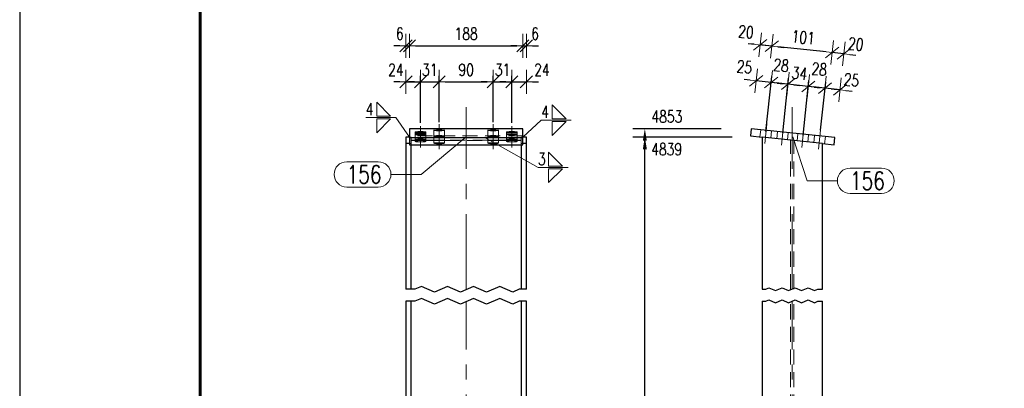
# Model space of a CAD drawing. Header units: millimetres. Extents: x -152 to 454, y 14102 to 14598.
# Tile 4 of 18: x -146 to 18, y 14365 to 14426. Entities that reach past the tile are written whole.
import ezdxf

# ---------------------------------------------------------------- set-up
doc = ezdxf.new("R2010")
doc.units = ezdxf.units.MM
doc.header["$LTSCALE"] = 10
doc.linetypes.add('HIDDEN', pattern=[0.375, 0.25, -0.125])
doc.linetypes.add('MITTE', pattern=[2, 1.25, -0.25, 0.25, -0.25])
doc.layers.get('Defpoints').update_dxf_attribs({"color": 1})
doc.layers.add('_FORMATKA', color=8, linetype='Continuous', plot=False)
for name, color, linetype, lineweight in [('_RAMKA', 7, 'Continuous', 35), ('PS_DIM', 4, 'Continuous', 13), ('PS_Hidden', 2, 'HIDDEN', 9), ('PS_Mid', 5, 'MITTE', 15), ('PS_Pos', 1, 'Continuous', 15), ('PS_Shape', 161, 'Continuous', 30), ('PS_SOLID', 7, 'Continuous', 30), ('PS_Weld', 1, 'Continuous', 9)]:
    doc.layers.add(name, color=color, linetype=linetype, lineweight=lineweight)
doc.styles.add('simplex', font='simplex.shx', dxfattribs={"width": 0.75})
doc.dimstyles.new('1_10_GŁ_DS1-LS10', dxfattribs={"dimtxt": 2, "dimasz": 2, "dimexe": 2, "dimexo": 5, "dimgap": 1, "dimtad": 1, "dimjust": 4, "dimdec": 0, "dimlfac": 10, "dimtxsty": 'simplex', "dimblk1": 'NONE', "dimsah": 1, "dimcen": 2, "dimclrd": 256, "dimclre": 256, "dimclrt": 3, "dimadec": 1, "dimazin": 0, "dimtfac": 1, "dimtdec": 0, "dimtmove": 2, "dimatfit": 3, "dimfxl": 1, "dimarcsym": 0})
doc.dimstyles.new('1_10_PRZ', dxfattribs={"dimtxt": 2, "dimasz": 1, "dimexe": 2, "dimexo": 5, "dimgap": 1, "dimtad": 1, "dimdec": 0, "dimlfac": 10, "dimtxsty": 'simplex', "dimblk": 'dimznak', "dimcen": 2, "dimse1": 1, "dimse2": 1, "dimclrt": 3, "dimadec": 1, "dimazin": 0, "dimtfac": 1, "dimtdec": 0, "dimtix": 1, "dimtmove": 2, "dimatfit": 3, "dimldrblk": 'dim-grot', "dimfxl": 1, "dimarcsym": 0})
doc.dimstyles.new('1_10_SC', dxfattribs={"dimtxt": 2, "dimasz": 1, "dimexe": 1, "dimexo": 1, "dimgap": 1, "dimtad": 1, "dimdec": 0, "dimlfac": 10, "dimtxsty": 'simplex', "dimblk": 'dimznak', "dimcen": 2, "dimclrd": 256, "dimclre": 256, "dimclrt": 3, "dimadec": 1, "dimazin": 0, "dimtfac": 1, "dimtdec": 0, "dimtix": 1, "dimtmove": 2, "dimatfit": 3, "dimldrblk": 'dim-grot', "dimfxl": 1, "dimarcsym": 0})

# ---------------------------------------------------------------- blocks, each defined once
blk = doc.blocks.new('*D23')
at = {"layer": 'Defpoints', "color": 0, "transparency": 16777216}
for p in [(-41.95, 14406.56), (-22.45, 14406.56), (-12.45, 14253.78)]:
    blk.add_point(p, dxfattribs=at)
at = {"layer": 'PS_DIM', "lineweight": -2, "transparency": 16777216}
for p, q in [((-27.45, 14406.56), (-43.95, 14406.56)), ((-41.95, 14253.78), (-41.95, 14404.56)), ((-17.45, 14253.78), (-43.95, 14253.78))]:
    blk.add_line(p, q, dxfattribs=at)
at = {"layer": 'PS_DIM', "transparency": 16777216}
blk.add_solid([(-42.28, 14404.56), (-41.61, 14404.56), (-41.95, 14406.56)], dxfattribs=at)
at = {"layer": 'PS_DIM', "color": 3, "transparency": 16777216, "insert": (-38.32, 14404.54), "char_height": 2, "attachment_point": 5, "rotation": 0.0573, "style": 'simplex'}
blk.add_mtext('4839', dxfattribs=at)
blk = doc.blocks.new('_None')
blk = doc.blocks.new('*D24')
at = {"layer": 'Defpoints', "color": 0, "transparency": 16777216}
for p in [(-41.95, 14407.96), (-24.28, 14407.96), (-12.45, 14253.78)]:
    blk.add_point(p, dxfattribs=at)
at = {"layer": 'PS_DIM', "lineweight": -2, "transparency": 16777216}
for p, q in [((-29.28, 14407.96), (-43.95, 14407.96)), ((-41.95, 14253.78), (-41.95, 14405.96)), ((-17.45, 14253.78), (-43.95, 14253.78))]:
    blk.add_line(p, q, dxfattribs=at)
at = {"layer": 'PS_DIM', "transparency": 16777216}
blk.add_solid([(-42.28, 14405.96), (-41.61, 14405.96), (-41.95, 14407.96)], dxfattribs=at)
at = {"layer": 'PS_DIM', "color": 3, "transparency": 16777216, "insert": (-38.28, 14409.98), "char_height": 2, "attachment_point": 5, "rotation": 0.0573, "style": 'simplex'}
blk.add_mtext('4853', dxfattribs=at)
blk = doc.blocks.new('dimznak')
at = {"color": 0}
for points in [[(0, 2), (0, -2)], [(-2, 0), (2, 0)]]:
    blk.add_lwpolyline(points, dxfattribs=at)
at = {"color": 2}
blk.add_lwpolyline([(1, 1), (-1, -1)], dxfattribs=at)
blk = doc.blocks.new('*D25')
at = {"layer": 'Defpoints', "color": 0, "transparency": 16777216}
for p in [(-79.24, 14415.75), (-79.24, 14407.96), (-81.64, 14406.56)]:
    blk.add_point(p, dxfattribs=at)
at = {"layer": 'PS_DIM', "color": 0, "lineweight": -2, "transparency": 16777216}
for p, q in [((-82.64, 14415.75), (-83.64, 14415.75)), ((-81.64, 14415.75), (-79.24, 14415.75)), ((-78.24, 14415.75), (-77.24, 14415.75))]:
    blk.add_line(p, q, dxfattribs=at)
blk.add_blockref('dimznak', (-81.64, 14415.75), dxfattribs=at)
at = {"layer": 'PS_DIM', "color": 0, "lineweight": -2, "transparency": 16777216, "rotation": 180}
blk.add_blockref('dimznak', (-79.24, 14415.75), dxfattribs=at)
at = {"layer": 'PS_DIM', "color": 3, "transparency": 16777216, "insert": (-83.32, 14417.75), "char_height": 2, "attachment_point": 5, "style": 'simplex'}
blk.add_mtext('24', dxfattribs=at)
blk = doc.blocks.new('dim-grot')
blk.add_hatch(color=256).paths.add_polyline_path([(0, 0), (-2, 0.5), (-2, -0.5)])
blk.add_lwpolyline([(0, 0), (-2, 0.5), (-2, -0.5), (0, 0)])
blk = doc.blocks.new('*D26')
at = {"layer": 'Defpoints', "color": 0, "transparency": 16777216}
for p in [(-76.14, 14415.75), (-79.24, 14407.96), (-76.14, 14408.06)]:
    blk.add_point(p, dxfattribs=at)
at = {"layer": 'PS_DIM', "lineweight": -2, "transparency": 16777216}
for p, q in [((-80.24, 14415.75), (-81.24, 14415.75)), ((-79.24, 14408.96), (-79.24, 14416.75)), ((-79.24, 14415.75), (-76.14, 14415.75)), ((-76.14, 14409.06), (-76.14, 14416.75)), ((-75.14, 14415.75), (-74.14, 14415.75))]:
    blk.add_line(p, q, dxfattribs=at)
blk.add_blockref('dimznak', (-79.24, 14415.75), dxfattribs=at)
at = {"layer": 'PS_DIM', "lineweight": -2, "transparency": 16777216, "rotation": 180}
blk.add_blockref('dimznak', (-76.14, 14415.75), dxfattribs=at)
at = {"layer": 'PS_DIM', "color": 3, "transparency": 16777216, "insert": (-77.69, 14417.75), "char_height": 2, "attachment_point": 5, "style": 'simplex'}
blk.add_mtext('31', dxfattribs=at)
blk = doc.blocks.new('*D27')
at = {"layer": 'Defpoints', "color": 0, "transparency": 16777216}
for p in [(-67.14, 14415.75), (-76.14, 14408.06), (-67.14, 14408.06)]:
    blk.add_point(p, dxfattribs=at)
at = {"layer": 'PS_DIM', "lineweight": -2, "transparency": 16777216}
for p, q in [((-76.14, 14409.06), (-76.14, 14416.75)), ((-75.14, 14415.75), (-68.14, 14415.75)), ((-67.14, 14409.06), (-67.14, 14416.75))]:
    blk.add_line(p, q, dxfattribs=at)
at = {"layer": 'PS_DIM', "lineweight": -2, "transparency": 16777216, "rotation": 180}
blk.add_blockref('dimznak', (-76.14, 14415.75), dxfattribs=at)
at = {"layer": 'PS_DIM', "lineweight": -2, "transparency": 16777216}
blk.add_blockref('dimznak', (-67.14, 14415.75), dxfattribs=at)
at = {"layer": 'PS_DIM', "color": 3, "transparency": 16777216, "insert": (-71.64, 14417.75), "char_height": 2, "attachment_point": 5, "style": 'simplex'}
blk.add_mtext('90', dxfattribs=at)
blk = doc.blocks.new('*D28')
at = {"layer": 'Defpoints', "color": 0, "transparency": 16777216}
for p in [(-64.04, 14415.75), (-67.14, 14408.06), (-64.04, 14407.96)]:
    blk.add_point(p, dxfattribs=at)
at = {"layer": 'PS_DIM', "lineweight": -2, "transparency": 16777216}
for p, q in [((-68.14, 14415.75), (-69.14, 14415.75)), ((-67.14, 14409.06), (-67.14, 14416.75)), ((-67.14, 14415.75), (-64.04, 14415.75)), ((-64.04, 14408.96), (-64.04, 14416.75)), ((-63.04, 14415.75), (-62.04, 14415.75))]:
    blk.add_line(p, q, dxfattribs=at)
blk.add_blockref('dimznak', (-67.14, 14415.75), dxfattribs=at)
at = {"layer": 'PS_DIM', "lineweight": -2, "transparency": 16777216, "rotation": 180}
blk.add_blockref('dimznak', (-64.04, 14415.75), dxfattribs=at)
at = {"layer": 'PS_DIM', "color": 3, "transparency": 16777216, "insert": (-65.59, 14417.75), "char_height": 2, "attachment_point": 5, "style": 'simplex'}
blk.add_mtext('31', dxfattribs=at)
blk = doc.blocks.new('*D29')
at = {"layer": 'Defpoints', "color": 0, "transparency": 16777216}
for p in [(-61.64, 14415.75), (-64.04, 14407.96), (-61.64, 14406.56)]:
    blk.add_point(p, dxfattribs=at)
at = {"layer": 'PS_DIM', "color": 0, "lineweight": -2, "transparency": 16777216}
for p, q in [((-65.04, 14415.75), (-66.04, 14415.75)), ((-64.04, 14415.75), (-61.64, 14415.75)), ((-60.64, 14415.75), (-59.64, 14415.75))]:
    blk.add_line(p, q, dxfattribs=at)
blk.add_blockref('dimznak', (-64.04, 14415.75), dxfattribs=at)
at = {"layer": 'PS_DIM', "color": 0, "lineweight": -2, "transparency": 16777216, "rotation": 180}
blk.add_blockref('dimznak', (-61.64, 14415.75), dxfattribs=at)
at = {"layer": 'PS_DIM', "color": 3, "transparency": 16777216, "insert": (-59.05, 14417.75), "char_height": 2, "attachment_point": 5, "style": 'simplex'}
blk.add_mtext('24', dxfattribs=at)
blk = doc.blocks.new('*D30')
at = {"layer": 'Defpoints', "color": 0, "transparency": 16777216}
for p in [(-81.04, 14421.75), (-81.04, 14407.75), (-81.64, 14406.56)]:
    blk.add_point(p, dxfattribs=at)
at = {"layer": 'PS_DIM', "color": 0, "lineweight": -2, "transparency": 16777216}
for p, q in [((-82.64, 14421.75), (-83.64, 14421.75)), ((-81.64, 14421.75), (-81.04, 14421.75)), ((-80.04, 14421.75), (-79.04, 14421.75))]:
    blk.add_line(p, q, dxfattribs=at)
blk.add_blockref('dimznak', (-81.64, 14421.75), dxfattribs=at)
at = {"layer": 'PS_DIM', "color": 0, "lineweight": -2, "transparency": 16777216, "rotation": 180}
blk.add_blockref('dimznak', (-81.04, 14421.75), dxfattribs=at)
at = {"layer": 'PS_DIM', "color": 3, "transparency": 16777216, "insert": (-82.67, 14423.75), "char_height": 2, "attachment_point": 5, "style": 'simplex'}
blk.add_mtext('6', dxfattribs=at)
blk = doc.blocks.new('*D31')
at = {"layer": 'Defpoints', "color": 0, "transparency": 16777216}
for p in [(-62.24, 14421.75), (-81.04, 14407.75), (-62.24, 14407.75)]:
    blk.add_point(p, dxfattribs=at)
at = {"layer": 'PS_DIM', "color": 0, "lineweight": -2, "transparency": 16777216}
blk.add_line((-80.04, 14421.75), (-63.24, 14421.75), dxfattribs=at)
at = {"layer": 'PS_DIM', "color": 0, "lineweight": -2, "transparency": 16777216, "rotation": 180}
blk.add_blockref('dimznak', (-81.04, 14421.75), dxfattribs=at)
at = {"layer": 'PS_DIM', "color": 0, "lineweight": -2, "transparency": 16777216}
blk.add_blockref('dimznak', (-62.24, 14421.75), dxfattribs=at)
at = {"layer": 'PS_DIM', "color": 3, "transparency": 16777216, "insert": (-71.64, 14423.75), "char_height": 2, "attachment_point": 5, "style": 'simplex'}
blk.add_mtext('188', dxfattribs=at)
blk = doc.blocks.new('*D32')
at = {"layer": 'Defpoints', "color": 0, "transparency": 16777216}
for p in [(-61.64, 14421.75), (-62.24, 14407.75), (-61.64, 14406.56)]:
    blk.add_point(p, dxfattribs=at)
at = {"layer": 'PS_DIM', "color": 0, "lineweight": -2, "transparency": 16777216}
for p, q in [((-63.24, 14421.75), (-64.24, 14421.75)), ((-62.24, 14421.75), (-61.64, 14421.75)), ((-60.64, 14421.75), (-59.64, 14421.75))]:
    blk.add_line(p, q, dxfattribs=at)
blk.add_blockref('dimznak', (-62.24, 14421.75), dxfattribs=at)
at = {"layer": 'PS_DIM', "color": 0, "lineweight": -2, "transparency": 16777216, "rotation": 180}
blk.add_blockref('dimznak', (-61.64, 14421.75), dxfattribs=at)
at = {"layer": 'PS_DIM', "color": 3, "transparency": 16777216, "insert": (-60.19, 14423.75), "char_height": 2, "attachment_point": 5, "style": 'simplex'}
blk.add_mtext('6', dxfattribs=at)
blk = doc.blocks.new('*D42')
at = {"layer": 'Defpoints', "color": 0, "transparency": 16777216}
for p in [(-12, 14414.7), (-12.84, 14406.74), (-10.36, 14406.48)]:
    blk.add_point(p, dxfattribs=at)
at = {"layer": 'PS_DIM', "color": 0, "lineweight": -2, "transparency": 16777216}
for p, q in [((-12.99, 14414.8), (-13.98, 14414.91)), ((-9.51, 14414.43), (-12, 14414.7)), ((-8.52, 14414.32), (-7.52, 14414.22))]:
    blk.add_line(p, q, dxfattribs=at)
for p, rotation in [((-12, 14414.7), 353.907997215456), ((-9.51, 14414.43), 173.907997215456)]:
    blk.add_blockref('dimznak', p, dxfattribs=dict(at, rotation=rotation))
at = {"layer": 'PS_DIM', "color": 3, "transparency": 16777216, "insert": (-7.61, 14416.06), "char_height": 2, "attachment_point": 5, "rotation": 353.908, "style": 'simplex'}
blk.add_mtext('25', dxfattribs=at)
blk = doc.blocks.new('*D43')
at = {"layer": 'Defpoints', "color": 0, "transparency": 16777216}
for p in [(-14.78, 14414.99), (-15.76, 14405.84), (-12.84, 14406.74)]:
    blk.add_point(p, dxfattribs=at)
at = {"layer": 'PS_DIM', "lineweight": -2, "transparency": 16777216}
for p, q in [((-15.65, 14406.84), (-14.67, 14415.99)), ((-12.74, 14407.74), (-11.89, 14415.69)), ((-15.77, 14415.1), (-16.77, 14415.21)), ((-12, 14414.7), (-14.78, 14414.99)), ((-11, 14414.59), (-10.01, 14414.48))]:
    blk.add_line(p, q, dxfattribs=at)
for p, rotation in [((-14.78, 14414.99), 353.9079972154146), ((-12, 14414.7), 173.9079972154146)]:
    blk.add_blockref('dimznak', p, dxfattribs=dict(at, rotation=rotation))
at = {"layer": 'PS_DIM', "color": 3, "transparency": 16777216, "insert": (-12.96, 14417.87), "char_height": 2, "attachment_point": 5, "rotation": 353.908, "style": 'simplex'}
blk.add_mtext('28', dxfattribs=at)
blk = doc.blocks.new('*D44')
at = {"layer": 'Defpoints', "color": 0, "transparency": 16777216}
for p in [(-18.16, 14415.35), (-19.14, 14406.21), (-15.76, 14405.84)]:
    blk.add_point(p, dxfattribs=at)
at = {"layer": 'PS_DIM', "lineweight": -2, "transparency": 16777216}
for p, q in [((-19.16, 14415.46), (-20.15, 14415.57)), ((-19.03, 14407.2), (-18.05, 14416.35)), ((-15.65, 14406.84), (-14.67, 14415.99)), ((-14.78, 14414.99), (-18.16, 14415.35)), ((-13.79, 14414.89), (-12.79, 14414.78))]:
    blk.add_line(p, q, dxfattribs=at)
for p, rotation in [((-18.16, 14415.35), 353.9079972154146), ((-14.78, 14414.99), 173.9079972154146)]:
    blk.add_blockref('dimznak', p, dxfattribs=dict(at, rotation=rotation))
at = {"layer": 'PS_DIM', "color": 3, "transparency": 16777216, "insert": (-16.26, 14417.16), "char_height": 2, "attachment_point": 5, "rotation": 353.908, "style": 'simplex'}
blk.add_mtext('34', dxfattribs=at)
blk = doc.blocks.new('*D45')
at = {"layer": 'Defpoints', "color": 0, "transparency": 16777216}
for p in [(-20.94, 14415.65), (-21.92, 14406.5), (-19.14, 14406.21)]:
    blk.add_point(p, dxfattribs=at)
at = {"layer": 'PS_DIM', "lineweight": -2, "transparency": 16777216}
for p, q in [((-21.94, 14415.76), (-22.93, 14415.86)), ((-21.82, 14407.5), (-20.84, 14416.65)), ((-18.16, 14415.35), (-20.94, 14415.65)), ((-19.03, 14407.2), (-18.05, 14416.35)), ((-17.17, 14415.25), (-16.17, 14415.14))]:
    blk.add_line(p, q, dxfattribs=at)
for p, rotation in [((-20.94, 14415.65), 353.9079972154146), ((-18.16, 14415.35), 173.9079972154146)]:
    blk.add_blockref('dimznak', p, dxfattribs=dict(at, rotation=rotation))
at = {"layer": 'PS_DIM', "color": 3, "transparency": 16777216, "insert": (-19.29, 14418.49), "char_height": 2, "attachment_point": 5, "rotation": 353.908, "style": 'simplex'}
blk.add_mtext('28', dxfattribs=at)
blk = doc.blocks.new('*D46')
at = {"layer": 'Defpoints', "color": 0, "transparency": 16777216}
for p in [(-23.43, 14415.92), (-24.41, 14406.77), (-21.92, 14406.5)]:
    blk.add_point(p, dxfattribs=at)
at = {"layer": 'PS_DIM', "color": 0, "lineweight": -2, "transparency": 16777216}
for p, q in [((-24.43, 14416.02), (-25.42, 14416.13)), ((-20.94, 14415.65), (-23.43, 14415.92)), ((-19.95, 14415.54), (-18.96, 14415.44))]:
    blk.add_line(p, q, dxfattribs=at)
for p, rotation in [((-23.43, 14415.92), 353.9079972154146), ((-20.94, 14415.65), 173.9079972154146)]:
    blk.add_blockref('dimznak', p, dxfattribs=dict(at, rotation=rotation))
at = {"layer": 'PS_DIM', "color": 3, "transparency": 16777216, "insert": (-25.39, 14418.22), "char_height": 2, "attachment_point": 5, "rotation": 353.908, "style": 'simplex'}
blk.add_mtext('25', dxfattribs=at)
blk = doc.blocks.new('*D47')
at = {"layer": 'Defpoints', "color": 0, "transparency": 16777216}
for p in [(-10.83, 14420.61), (-12.45, 14405.49), (-10.49, 14405.28)]:
    blk.add_point(p, dxfattribs=at)
at = {"layer": 'PS_DIM', "color": 0, "lineweight": -2, "transparency": 16777216}
for p, q in [((-11.83, 14420.71), (-12.82, 14420.82)), ((-8.87, 14420.4), (-10.83, 14420.61)), ((-7.88, 14420.29), (-6.88, 14420.18))]:
    blk.add_line(p, q, dxfattribs=at)
for p, rotation in [((-10.83, 14420.61), 353.9079972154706), ((-8.87, 14420.4), 173.9079972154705)]:
    blk.add_blockref('dimznak', p, dxfattribs=dict(at, rotation=rotation))
at = {"layer": 'PS_DIM', "color": 3, "transparency": 16777216, "insert": (-6.89, 14422.02), "char_height": 2, "attachment_point": 5, "rotation": 353.908, "style": 'simplex'}
blk.add_mtext('20', dxfattribs=at)
blk = doc.blocks.new('*D48')
at = {"layer": 'Defpoints', "color": 0, "transparency": 16777216}
for p in [(-20.83, 14421.67), (-22.45, 14406.56), (-12.45, 14405.49)]:
    blk.add_point(p, dxfattribs=at)
at = {"layer": 'PS_DIM', "color": 0, "lineweight": -2, "transparency": 16777216}
blk.add_line((-11.83, 14420.71), (-19.84, 14421.57), dxfattribs=at)
for p, rotation in [((-20.83, 14421.67), 173.9079972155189), ((-10.83, 14420.61), 353.9079972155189)]:
    blk.add_blockref('dimznak', p, dxfattribs=dict(at, rotation=rotation))
at = {"layer": 'PS_DIM', "color": 3, "transparency": 16777216, "insert": (-15.62, 14423.13), "char_height": 2, "attachment_point": 5, "rotation": 353.908, "style": 'simplex'}
blk.add_mtext('101', dxfattribs=at)
blk = doc.blocks.new('*D49')
at = {"layer": 'Defpoints', "color": 0, "transparency": 16777216}
for p in [(-22.79, 14421.88), (-24.28, 14407.96), (-22.45, 14406.56)]:
    blk.add_point(p, dxfattribs=at)
at = {"layer": 'PS_DIM', "color": 0, "lineweight": -2, "transparency": 16777216}
for p, q in [((-23.79, 14421.99), (-24.78, 14422.09)), ((-20.83, 14421.67), (-22.79, 14421.88)), ((-19.84, 14421.57), (-18.84, 14421.46))]:
    blk.add_line(p, q, dxfattribs=at)
for p, rotation in [((-22.79, 14421.88), 353.9079972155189), ((-20.83, 14421.67), 173.9079972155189)]:
    blk.add_blockref('dimznak', p, dxfattribs=dict(at, rotation=rotation))
at = {"layer": 'PS_DIM', "color": 3, "transparency": 16777216, "insert": (-25.13, 14424.05), "char_height": 2, "attachment_point": 5, "rotation": 353.908, "style": 'simplex'}
blk.add_mtext('20', dxfattribs=at)
blk = doc.blocks.new('*U135')
at = {"layer": '_FORMATKA', "lineweight": -3}
blk.add_lwpolyline([(-594, 0), (0, 0), (0, 420), (-594, 420)], close=True, dxfattribs=at)
at = {"layer": '_RAMKA', "lineweight": -3, "const_width": 0.5}
blk.add_lwpolyline([(-564, 10), (-10, 10), (-10, 410), (-564, 410)], close=True, dxfattribs=at)
blk = doc.blocks.new('*X193')
at = {"color": 1}
for p, q in [((-80.15, 14381.28), (-81.64, 14381.28)), ((-79.07, 14381.74), (-80.15, 14381.28)), ((-76.9, 14380.82), (-79.07, 14381.74)), ((-74.74, 14381.74), (-76.9, 14380.82)), ((-72.57, 14380.82), (-74.74, 14381.74)), ((-70.4, 14381.74), (-72.57, 14380.82)), ((-68.24, 14380.82), (-70.4, 14381.74)), ((-66.07, 14381.74), (-68.24, 14380.82)), ((-63.9, 14380.82), (-66.07, 14381.74)), ((-62.82, 14381.28), (-63.9, 14380.82)), ((-61.64, 14381.28), (-62.82, 14381.28)), ((-79.07, 14379.74), (-80.15, 14379.28)), ((-76.9, 14378.82), (-79.07, 14379.74)), ((-74.74, 14379.74), (-76.9, 14378.82)), ((-72.57, 14378.82), (-74.74, 14379.74)), ((-70.4, 14379.74), (-72.57, 14378.82)), ((-68.24, 14378.82), (-70.4, 14379.74)), ((-66.07, 14379.74), (-68.24, 14378.82)), ((-63.9, 14378.82), (-66.07, 14379.74)), ((-80.15, 14379.28), (-81.64, 14379.28)), ((-62.82, 14379.28), (-63.9, 14378.82)), ((-61.64, 14379.28), (-62.82, 14379.28))]:
    blk.add_line(p, q, dxfattribs=at)
at = {"layer": 'PS_Hidden', "color": 2, "linetype": 'HIDDEN'}
for p, q in [((-80.14, 14407.4), (-80.14, 14407.04)), ((-78.34, 14407.04), (-78.34, 14407.4)), ((-77.04, 14407.7), (-77.04, 14406.74)), ((-75.24, 14406.74), (-75.24, 14407.7)), ((-68.04, 14407.7), (-68.04, 14406.74)), ((-66.24, 14406.74), (-66.24, 14407.7)), ((-64.94, 14407.4), (-64.94, 14407.04)), ((-63.14, 14407.04), (-63.14, 14407.4)), ((-81.64, 14405.49), (-81.64, 14406.56)), ((-62.24, 14406.77), (-81.04, 14406.77)), ((-80.79, 14406.56), (-81.04, 14406.56)), ((-80.79, 14406.06), (-80.79, 14406.56)), ((-80.79, 14406), (-80.79, 14406.06)), ((-80.14, 14406.06), (-80.79, 14406.06)), ((-80.79, 14405.49), (-80.79, 14406)), ((-80.79, 14406), (-80.14, 14406)), ((-80.14, 14407.04), (-80.14, 14405.84)), ((-80.14, 14406.21), (-80.02, 14406.25)), ((-80.02, 14406.16), (-80.14, 14406.21)), ((-78.34, 14406.06), (-80.14, 14406.06)), ((-80.14, 14406), (-78.34, 14406)), ((-80.14, 14405.84), (-80.02, 14405.89)), ((-80.14, 14405.84), (-80.02, 14405.8)), ((-80.02, 14406.25), (-79.69, 14406.29)), ((-79.69, 14406.12), (-80.02, 14406.16)), ((-80.02, 14405.89), (-79.69, 14405.93)), ((-80.02, 14405.8), (-79.69, 14405.76)), ((-79.69, 14406.29), (-79.24, 14406.3)), ((-79.24, 14406.11), (-79.69, 14406.12)), ((-79.69, 14405.93), (-79.24, 14405.94)), ((-79.69, 14405.76), (-79.24, 14405.75)), ((-79.24, 14406.3), (-78.79, 14406.29)), ((-78.79, 14406.12), (-79.24, 14406.11)), ((-79.24, 14405.94), (-78.79, 14405.93)), ((-79.24, 14405.75), (-78.79, 14405.76)), ((-78.79, 14406.29), (-78.46, 14406.25)), ((-78.46, 14406.16), (-78.79, 14406.12)), ((-78.79, 14405.93), (-78.46, 14405.89)), ((-78.79, 14405.76), (-78.46, 14405.8)), ((-78.46, 14406.25), (-78.34, 14406.21)), ((-78.34, 14406.21), (-78.46, 14406.16)), ((-78.46, 14405.89), (-78.34, 14405.84)), ((-78.46, 14405.8), (-78.34, 14405.84)), ((-78.34, 14405.84), (-78.34, 14407.04)), ((-77.04, 14406.06), (-78.34, 14406.06)), ((-78.34, 14406), (-77.04, 14406)), ((-77.04, 14406.74), (-77.04, 14405.55)), ((-77.04, 14406.5), (-76.92, 14406.55)), ((-76.92, 14406.45), (-77.04, 14406.5)), ((-75.24, 14406.06), (-77.04, 14406.06)), ((-77.04, 14406), (-75.24, 14406)), ((-76.92, 14406.55), (-76.59, 14406.59)), ((-76.59, 14406.42), (-76.92, 14406.45)), ((-76.59, 14406.59), (-76.14, 14406.6)), ((-76.14, 14406.41), (-76.59, 14406.42)), ((-76.14, 14406.6), (-75.69, 14406.59)), ((-75.69, 14406.42), (-76.14, 14406.41)), ((-75.69, 14406.59), (-75.36, 14406.55)), ((-75.36, 14406.45), (-75.69, 14406.42)), ((-75.36, 14406.55), (-75.24, 14406.5)), ((-75.24, 14406.5), (-75.36, 14406.45)), ((-75.24, 14405.55), (-75.24, 14406.74)), ((-68.04, 14406.06), (-75.24, 14406.06)), ((-75.24, 14406), (-68.04, 14406)), ((-68.04, 14406.74), (-68.04, 14405.55)), ((-68.04, 14406.5), (-67.92, 14406.55)), ((-67.92, 14406.45), (-68.04, 14406.5)), ((-66.24, 14406.06), (-68.04, 14406.06)), ((-68.04, 14406), (-66.24, 14406)), ((-67.92, 14406.55), (-67.59, 14406.59)), ((-67.59, 14406.42), (-67.92, 14406.45)), ((-67.59, 14406.59), (-67.14, 14406.6)), ((-67.14, 14406.41), (-67.59, 14406.42)), ((-67.14, 14406.6), (-66.69, 14406.59)), ((-66.69, 14406.42), (-67.14, 14406.41)), ((-66.69, 14406.59), (-66.36, 14406.55)), ((-66.36, 14406.45), (-66.69, 14406.42)), ((-66.36, 14406.55), (-66.24, 14406.5)), ((-66.24, 14406.5), (-66.36, 14406.45)), ((-66.24, 14405.55), (-66.24, 14406.74)), ((-64.94, 14406.06), (-66.24, 14406.06)), ((-66.24, 14406), (-64.94, 14406)), ((-64.94, 14407.04), (-64.94, 14405.84)), ((-64.94, 14406.21), (-64.82, 14406.25)), ((-64.82, 14406.16), (-64.94, 14406.21)), ((-63.14, 14406.06), (-64.94, 14406.06)), ((-64.94, 14406), (-63.14, 14406)), ((-64.94, 14405.84), (-64.82, 14405.89)), ((-64.82, 14405.8), (-64.94, 14405.84)), ((-64.82, 14406.25), (-64.49, 14406.29)), ((-64.49, 14406.12), (-64.82, 14406.16)), ((-64.82, 14405.89), (-64.49, 14405.93)), ((-64.49, 14405.76), (-64.82, 14405.8)), ((-64.49, 14406.29), (-64.04, 14406.3)), ((-64.04, 14406.11), (-64.49, 14406.12)), ((-64.49, 14405.93), (-64.04, 14405.94)), ((-64.04, 14405.75), (-64.49, 14405.76)), ((-64.04, 14406.3), (-63.59, 14406.29)), ((-63.59, 14406.12), (-64.04, 14406.11)), ((-64.04, 14405.94), (-63.59, 14405.93)), ((-63.59, 14405.76), (-64.04, 14405.75)), ((-63.59, 14406.29), (-63.26, 14406.25)), ((-63.26, 14406.16), (-63.59, 14406.12)), ((-63.59, 14405.93), (-63.26, 14405.89)), ((-63.26, 14405.8), (-63.59, 14405.76)), ((-63.26, 14406.25), (-63.14, 14406.21)), ((-63.14, 14406.21), (-63.26, 14406.16)), ((-63.26, 14405.89), (-63.14, 14405.84)), ((-63.14, 14405.84), (-63.26, 14405.8)), ((-63.14, 14405.84), (-63.14, 14407.04)), ((-62.49, 14406.06), (-63.14, 14406.06)), ((-63.14, 14406), (-62.49, 14406)), ((-62.49, 14381.28), (-62.49, 14406.56)), ((-62.24, 14406.56), (-62.49, 14406.56)), ((-62.49, 14406.56), (-62.49, 14406.06)), ((-62.49, 14406), (-62.49, 14406.06)), ((-62.49, 14406), (-62.49, 14405.49)), ((-80.79, 14405.49), (-81.04, 14405.49)), ((-80.79, 14405.28), (-80.79, 14405.49)), ((-77.04, 14405.55), (-76.92, 14405.6)), ((-76.92, 14405.5), (-77.04, 14405.55)), ((-76.92, 14405.6), (-76.59, 14405.63)), ((-76.59, 14405.46), (-76.92, 14405.5)), ((-76.59, 14405.63), (-76.14, 14405.64)), ((-76.14, 14405.45), (-76.59, 14405.46)), ((-76.14, 14405.64), (-75.69, 14405.63)), ((-75.69, 14405.46), (-76.14, 14405.45)), ((-75.69, 14405.63), (-75.36, 14405.6)), ((-75.36, 14405.5), (-75.69, 14405.46)), ((-75.36, 14405.6), (-75.24, 14405.55)), ((-75.24, 14405.55), (-75.36, 14405.5)), ((-68.04, 14405.55), (-67.92, 14405.6)), ((-67.92, 14405.5), (-68.04, 14405.55)), ((-67.92, 14405.6), (-67.59, 14405.63)), ((-67.59, 14405.46), (-67.92, 14405.5)), ((-67.59, 14405.63), (-67.14, 14405.64)), ((-67.14, 14405.45), (-67.59, 14405.46)), ((-67.14, 14405.64), (-66.69, 14405.63)), ((-66.69, 14405.46), (-67.14, 14405.45)), ((-66.69, 14405.63), (-66.36, 14405.6)), ((-66.36, 14405.5), (-66.69, 14405.46)), ((-66.36, 14405.6), (-66.24, 14405.55)), ((-66.24, 14405.55), (-66.36, 14405.5)), ((-62.24, 14405.49), (-62.49, 14405.49)), ((-62.49, 14405.49), (-62.49, 14405.28)), ((-62.49, 14331.28), (-62.49, 14379.28))]:
    blk.add_line(p, q, dxfattribs=at)
at = {"layer": 'PS_Mid', "color": 5, "linetype": 'MITTE'}
for p, q in [((-71.64, 14381.28), (-71.64, 14411.56)), ((-79.24, 14408.4), (-79.24, 14405.21)), ((-79.24, 14408.04), (-79.24, 14404.84)), ((-76.14, 14408.7), (-76.14, 14405.5)), ((-76.14, 14407.74), (-76.14, 14404.55)), ((-67.14, 14408.7), (-67.14, 14405.5)), ((-67.14, 14407.74), (-67.14, 14404.55)), ((-64.04, 14408.4), (-64.04, 14405.21)), ((-64.04, 14408.04), (-64.04, 14404.84)), ((-71.64, 14331.28), (-71.64, 14379.28))]:
    blk.add_line(p, q, dxfattribs=at)
at = {"layer": 'PS_SOLID', "color": 7, "linetype": 'Continuous'}
for p, q in [((-62.24, 14407.96), (-81.04, 14407.96)), ((-81.04, 14407.96), (-81.04, 14406.48)), ((-80.14, 14407.4), (-80.02, 14407.45)), ((-80.02, 14407.35), (-80.14, 14407.4)), ((-80.02, 14407.45), (-79.69, 14407.48)), ((-79.69, 14407.32), (-80.02, 14407.35)), ((-79.69, 14407.48), (-79.24, 14407.49)), ((-79.24, 14407.49), (-78.79, 14407.48)), ((-78.79, 14407.48), (-78.46, 14407.45)), ((-78.46, 14407.35), (-78.79, 14407.32)), ((-78.46, 14407.45), (-78.34, 14407.4)), ((-78.34, 14407.4), (-78.46, 14407.35)), ((-77.04, 14407.7), (-76.92, 14407.74)), ((-76.92, 14407.65), (-77.04, 14407.7)), ((-76.92, 14407.74), (-76.59, 14407.78)), ((-76.59, 14407.61), (-76.92, 14407.65)), ((-76.59, 14407.78), (-76.14, 14407.79)), ((-76.14, 14407.6), (-76.59, 14407.61)), ((-76.14, 14407.79), (-75.69, 14407.78)), ((-75.69, 14407.61), (-76.14, 14407.6)), ((-75.69, 14407.78), (-75.36, 14407.74)), ((-75.36, 14407.65), (-75.69, 14407.61)), ((-75.36, 14407.74), (-75.24, 14407.7)), ((-75.24, 14407.7), (-75.36, 14407.65)), ((-68.04, 14407.7), (-67.92, 14407.74)), ((-67.92, 14407.65), (-68.04, 14407.7)), ((-67.92, 14407.74), (-67.59, 14407.78)), ((-67.59, 14407.61), (-67.92, 14407.65)), ((-67.59, 14407.78), (-67.14, 14407.79)), ((-67.14, 14407.6), (-67.59, 14407.61)), ((-67.14, 14407.79), (-66.69, 14407.78)), ((-66.69, 14407.61), (-67.14, 14407.6)), ((-66.69, 14407.78), (-66.36, 14407.74)), ((-66.36, 14407.65), (-66.69, 14407.61)), ((-66.36, 14407.74), (-66.24, 14407.7)), ((-66.24, 14407.7), (-66.36, 14407.65)), ((-64.94, 14407.4), (-64.82, 14407.45)), ((-64.82, 14407.35), (-64.94, 14407.4)), ((-64.82, 14407.45), (-64.49, 14407.48)), ((-64.49, 14407.32), (-64.82, 14407.35)), ((-64.49, 14407.48), (-64.04, 14407.49)), ((-64.04, 14407.49), (-63.59, 14407.48)), ((-63.59, 14407.48), (-63.26, 14407.45)), ((-63.26, 14407.35), (-63.59, 14407.32)), ((-63.26, 14407.45), (-63.14, 14407.4)), ((-63.14, 14407.4), (-63.26, 14407.35)), ((-62.24, 14407.7), (-62.24, 14407.96)), ((-62.24, 14407.4), (-62.24, 14407.7)), ((-62.24, 14407.04), (-62.24, 14407.4)), ((-81.04, 14406.56), (-81.64, 14406.56)), ((-81.64, 14406.56), (-81.64, 14405.49)), ((-81.04, 14406.48), (-81.04, 14405.28)), ((-81.04, 14406.48), (-62.24, 14406.48)), ((-80.02, 14407.09), (-80.14, 14407.04)), ((-80.14, 14407.04), (-80.02, 14406.99)), ((-79.69, 14407.12), (-80.02, 14407.09)), ((-80.02, 14406.99), (-79.69, 14406.96)), ((-79.24, 14407.3), (-79.69, 14407.32)), ((-79.24, 14407.13), (-79.69, 14407.12)), ((-79.69, 14406.96), (-79.24, 14406.94)), ((-78.79, 14407.32), (-79.24, 14407.3)), ((-78.79, 14407.12), (-79.24, 14407.13)), ((-79.24, 14406.94), (-78.79, 14406.96)), ((-78.46, 14407.09), (-78.79, 14407.12)), ((-78.79, 14406.96), (-78.46, 14406.99)), ((-78.34, 14407.04), (-78.46, 14407.09)), ((-78.46, 14406.99), (-78.34, 14407.04)), ((-77.04, 14406.74), (-76.92, 14406.79)), ((-76.92, 14406.69), (-77.04, 14406.74)), ((-76.92, 14406.79), (-76.59, 14406.82)), ((-76.59, 14406.66), (-76.92, 14406.69)), ((-76.59, 14406.82), (-76.14, 14406.84)), ((-76.14, 14406.65), (-76.59, 14406.66)), ((-76.14, 14406.84), (-75.69, 14406.82)), ((-75.69, 14406.66), (-76.14, 14406.65)), ((-75.69, 14406.82), (-75.36, 14406.79)), ((-75.36, 14406.69), (-75.69, 14406.66)), ((-75.36, 14406.79), (-75.24, 14406.74)), ((-75.24, 14406.74), (-75.36, 14406.69)), ((-68.04, 14406.74), (-67.92, 14406.79)), ((-67.92, 14406.69), (-68.04, 14406.74)), ((-67.92, 14406.79), (-67.59, 14406.82)), ((-67.59, 14406.66), (-67.92, 14406.69)), ((-67.59, 14406.82), (-67.14, 14406.84)), ((-67.14, 14406.65), (-67.59, 14406.66)), ((-67.14, 14406.84), (-66.69, 14406.82)), ((-66.69, 14406.66), (-67.14, 14406.65)), ((-66.69, 14406.82), (-66.36, 14406.79)), ((-66.36, 14406.69), (-66.69, 14406.66)), ((-66.36, 14406.79), (-66.24, 14406.74)), ((-66.24, 14406.74), (-66.36, 14406.69)), ((-64.94, 14407.04), (-64.82, 14407.09)), ((-64.82, 14406.99), (-64.94, 14407.04)), ((-64.82, 14407.09), (-64.49, 14407.12)), ((-64.49, 14406.96), (-64.82, 14406.99)), ((-64.04, 14407.3), (-64.49, 14407.32)), ((-64.49, 14407.12), (-64.04, 14407.13)), ((-64.04, 14406.94), (-64.49, 14406.96)), ((-63.59, 14407.32), (-64.04, 14407.3)), ((-64.04, 14407.13), (-63.59, 14407.12)), ((-63.59, 14406.96), (-64.04, 14406.94)), ((-63.59, 14407.12), (-63.26, 14407.09)), ((-63.26, 14406.99), (-63.59, 14406.96)), ((-63.26, 14407.09), (-63.14, 14407.04)), ((-63.14, 14407.04), (-63.26, 14406.99)), ((-62.24, 14406.74), (-62.24, 14407.04)), ((-62.24, 14406.48), (-62.24, 14406.74)), ((-61.64, 14406.56), (-62.24, 14406.56)), ((-62.24, 14405.28), (-62.24, 14406.48)), ((-61.64, 14405.49), (-61.64, 14406.56)), ((-81.04, 14405.49), (-81.64, 14405.49)), ((-81.64, 14405.49), (-81.64, 14381.28)), ((-81.04, 14405.28), (-79.24, 14405.28)), ((-80.79, 14381.28), (-80.79, 14405.28)), ((-79.24, 14405.28), (-76.14, 14405.28)), ((-76.14, 14405.28), (-67.14, 14405.28)), ((-67.14, 14405.28), (-64.04, 14405.28)), ((-64.04, 14405.28), (-62.24, 14405.28)), ((-62.49, 14405.28), (-62.49, 14381.28)), ((-61.64, 14405.49), (-62.24, 14405.49)), ((-61.64, 14381.28), (-61.64, 14405.49)), ((-81.64, 14379.28), (-81.64, 14331.28)), ((-80.79, 14356.08), (-80.79, 14379.28)), ((-62.49, 14379.28), (-62.49, 14356.08)), ((-61.64, 14331.28), (-61.64, 14379.28))]:
    blk.add_line(p, q, dxfattribs=at)
blk = doc.blocks.new('*X208')
at = {"color": 1}
for p, q in [((-71.64, 14406.62), (-79.14, 14400.37)), ((-91.49, 14402.47), (-86.24, 14402.47)), ((-84.14, 14400.37), (-79.14, 14400.37)), ((-91.49, 14398.27), (-86.24, 14398.27))]:
    blk.add_line(p, q, dxfattribs=at)
for centre, start, end in [((-91.49, 14400.37), 90, 270), ((-86.24, 14400.37), 270, 90)]:
    blk.add_arc(centre, 2.1, start, end, dxfattribs=at)
at = {"color": 2, "style": 'simplex', "width": 0.75}
blk.add_text('156', height=3, dxfattribs=at).set_placement((-91.49, 14398.87))
blk = doc.blocks.new('*X210')
at = {"color": 1}
for p, q in [((-22.45, 14381.28), (-21.86, 14381.28)), ((-21.86, 14381.28), (-21.32, 14381.51)), ((-21.32, 14381.51), (-20.23, 14381.05)), ((-20.23, 14381.05), (-19.15, 14381.51)), ((-19.15, 14381.51), (-18.07, 14381.05)), ((-18.07, 14381.05), (-16.98, 14381.51)), ((-16.98, 14381.51), (-15.9, 14381.05)), ((-15.9, 14381.05), (-14.82, 14381.51)), ((-14.82, 14381.51), (-13.73, 14381.05)), ((-13.73, 14381.05), (-13.19, 14381.28)), ((-13.19, 14381.28), (-12.45, 14381.28)), ((-22.45, 14379.28), (-21.86, 14379.28)), ((-21.86, 14379.28), (-21.32, 14379.51)), ((-21.32, 14379.51), (-20.23, 14379.05)), ((-20.23, 14379.05), (-19.15, 14379.51)), ((-19.15, 14379.51), (-18.07, 14379.05)), ((-18.07, 14379.05), (-16.98, 14379.51)), ((-16.98, 14379.51), (-15.9, 14379.05)), ((-15.9, 14379.05), (-14.82, 14379.51)), ((-14.82, 14379.51), (-13.73, 14379.05)), ((-13.73, 14379.05), (-13.19, 14379.28)), ((-13.19, 14379.28), (-12.45, 14379.28))]:
    blk.add_line(p, q, dxfattribs=at)
at = {"layer": 'PS_Hidden', "color": 2, "linetype": 'HIDDEN'}
for p, q in [((-22.69, 14407.79), (-22.82, 14406.6)), ((-21.03, 14406.41), (-20.9, 14407.6)), ((-19.9, 14407.49), (-20.03, 14406.3)), ((-22.45, 14406.56), (-22.45, 14381.28)), ((-18.24, 14406.11), (-18.12, 14407.3)), ((-17.73, 14381.28), (-17.73, 14406.06)), ((-17.17, 14381.28), (-17.17, 14406)), ((-16.52, 14407.13), (-16.65, 14405.94)), ((-14.86, 14405.75), (-14.73, 14406.94)), ((-13.74, 14406.84), (-13.87, 14405.64)), ((-12.08, 14405.45), (-11.95, 14406.65)), ((-22.45, 14379.28), (-22.45, 14356.08)), ((-17.73, 14331.28), (-17.73, 14379.28)), ((-17.17, 14331.28), (-17.17, 14379.28))]:
    blk.add_line(p, q, dxfattribs=at)
at = {"layer": 'PS_Mid', "color": 5, "linetype": 'MITTE'}
for p, q in [((-17.45, 14381.28), (-17.45, 14411.56)), ((-21.69, 14408.69), (-22.03, 14405.51)), ((-21.69, 14408.69), (-22.03, 14405.51)), ((-18.9, 14408.39), (-19.24, 14405.21)), ((-18.9, 14408.39), (-19.24, 14405.21)), ((-15.52, 14408.03), (-15.86, 14404.85)), ((-15.52, 14408.03), (-15.86, 14404.85)), ((-12.74, 14407.74), (-13.08, 14404.55)), ((-12.74, 14407.74), (-13.08, 14404.55)), ((-17.45, 14331.28), (-17.45, 14379.28))]:
    blk.add_line(p, q, dxfattribs=at)
at = {"layer": 'PS_SOLID', "color": 7, "linetype": 'Continuous'}
for p, q in [((-24.28, 14407.96), (-24.41, 14406.77)), ((-10.36, 14406.48), (-24.28, 14407.96)), ((-24.41, 14406.77), (-22.45, 14406.56)), ((-12.45, 14405.49), (-22.45, 14406.56)), ((-22.45, 14406.56), (-22.45, 14381.28)), ((-10.49, 14405.28), (-10.36, 14406.48)), ((-12.45, 14405.49), (-10.49, 14405.28)), ((-12.45, 14381.28), (-12.45, 14405.49)), ((-22.45, 14379.28), (-22.45, 14331.28)), ((-12.45, 14331.28), (-12.45, 14379.28))]:
    blk.add_line(p, q, dxfattribs=at)
blk = doc.blocks.new('*X225')
at = {"color": 1}
for p, q in [((-17.38, 14406.62), (-14.95, 14399.31)), ((-7.85, 14401.41), (-2.6, 14401.41)), ((-14.95, 14399.31), (-9.95, 14399.31)), ((-7.85, 14397.21), (-2.6, 14397.21))]:
    blk.add_line(p, q, dxfattribs=at)
for centre, start, end in [((-7.85, 14399.31), 90, 270), ((-2.6, 14399.31), 270, 90)]:
    blk.add_arc(centre, 2.1, start, end, dxfattribs=at)
at = {"color": 2, "style": 'simplex', "width": 0.75}
blk.add_text('156', height=3, dxfattribs=at).set_placement((-7.85, 14397.81))
blk = doc.blocks.new('*X343')
at = {"color": 3}
for p, q in [((-55.03, 14409.62), (-57.33, 14411.92)), ((-57.33, 14411.92), (-57.33, 14409.62)), ((-57.33, 14409.62), (-55.03, 14409.62)), ((-57.33, 14409.16), (-55.03, 14409.16)), ((-55.03, 14409.16), (-57.33, 14406.86)), ((-57.33, 14406.86), (-57.33, 14409.16))]:
    blk.add_line(p, q, dxfattribs=at)
at = {"color": 9}
for p, q in [((-62.24, 14406.56), (-59.17, 14409.39)), ((-59.17, 14409.39), (-54.17, 14409.39))]:
    blk.add_line(p, q, dxfattribs=at)
at = {"color": 2, "style": 'simplex', "width": 0.75}
blk.add_text('4', height=2, dxfattribs=at).set_placement((-59.17, 14409.79))
blk = doc.blocks.new('*X344')
at = {"color": 3}
for p, q in [((-84.2, 14410.05), (-86.5, 14412.35)), ((-86.5, 14412.35), (-86.5, 14410.05)), ((-86.5, 14410.05), (-84.2, 14410.05)), ((-86.5, 14409.59), (-84.2, 14409.59)), ((-84.2, 14409.59), (-86.5, 14407.29)), ((-86.5, 14407.29), (-86.5, 14409.59))]:
    blk.add_line(p, q, dxfattribs=at)
at = {"color": 9}
for p in [(-88.34, 14409.82), (-81.04, 14406.56)]:
    blk.add_line(p, (-83.34, 14409.82), dxfattribs=at)
at = {"color": 2, "style": 'simplex', "width": 0.75}
blk.add_text('4', height=2, dxfattribs=at).set_placement((-88.34, 14410.22))
blk = doc.blocks.new('*X345')
at = {"color": 9}
for p, q in [((-68.66, 14406.53), (-59.7, 14401.53)), ((-59.7, 14401.53), (-54.7, 14401.53))]:
    blk.add_line(p, q, dxfattribs=at)
at = {"color": 3}
for p, q in [((-55.64, 14401.76), (-57.94, 14404.06)), ((-57.94, 14404.06), (-57.94, 14401.76)), ((-57.94, 14401.76), (-55.64, 14401.76)), ((-57.94, 14401.3), (-55.64, 14401.3)), ((-55.64, 14401.3), (-57.94, 14399)), ((-57.94, 14399), (-57.94, 14401.3))]:
    blk.add_line(p, q, dxfattribs=at)
at = {"color": 2, "style": 'simplex', "width": 0.75}
blk.add_text('3', height=2, dxfattribs=at).set_placement((-59.7, 14401.93))

msp = doc.modelspace()

# ---------------------------------------------------------------- block references
at = {"layer": 'PS_DIM'}
msp.add_blockref('*U135', (448.16, 14102.29), dxfattribs=at)
at = {"layer": 'PS_Pos'}
for name in ['*X208', '*X225']:
    msp.add_blockref(name, (0, 0), dxfattribs=at)
at = {"layer": 'PS_Shape', "color": 66}
for name in ['*X193', '*X210']:
    msp.add_blockref(name, (0, 0), dxfattribs=at)
at = {"layer": 'PS_Weld'}
for name in ['*X344', '*X343', '*X345']:
    msp.add_blockref(name, (0, 0), dxfattribs=at)

# ---------------------------------------------------------------- dimensions: what is measured, and where the dimension line sits
at = {"layer": 'PS_DIM'}
for base, p1, p2, angle, dimstyle, picture, middle, dimtype in [((-22.79, 14421.88), (-22.45, 14406.56), (-24.28, 14407.96), 353.908, '1_10_PRZ', '*D49', (-25.13, 14424.05), 128), ((-10.83, 14420.61), (-10.49, 14405.28), (-12.45, 14405.49), 173.908, '1_10_PRZ', '*D47', (-6.89, 14422.02), 129), ((-23.43, 14415.92), (-21.92, 14406.5), (-24.41, 14406.77), 353.908, '1_10_PRZ', '*D46', (-25.39, 14418.22), 128), ((-20.94, 14415.65), (-19.14, 14406.21), (-21.92, 14406.5), 353.908, '1_10_SC', '*D45', (-19.29, 14418.49), 128), ((-14.78, 14414.99), (-12.84, 14406.74), (-15.76, 14405.84), 353.908, '1_10_SC', '*D43', (-12.96, 14417.87), 128), ((-12, 14414.7), (-10.36, 14406.48), (-12.84, 14406.74), 173.908, '1_10_PRZ', '*D42', (-7.61, 14416.06), 129)]:
    dim = msp.add_linear_dim(base=base, p1=p1, p2=p2, angle=angle, dimstyle=dimstyle, dxfattribs=at)
    dim.commit()
    dim.dimension.update_dxf_attribs({"geometry": picture, "text_midpoint": middle, "dimtype": dimtype})
for base, p1, p2, picture, middle in [((-81.04, 14421.75), (-81.64, 14406.56), (-81.04, 14407.75), '*D30', (-82.67, 14423.75)), ((-61.64, 14421.75), (-62.24, 14407.75), (-61.64, 14406.56), '*D32', (-60.19, 14423.75)), ((-79.24, 14415.75), (-81.64, 14406.56), (-79.24, 14407.96), '*D25', (-83.32, 14417.75)), ((-61.64, 14415.75), (-64.04, 14407.96), (-61.64, 14406.56), '*D29', (-59.05, 14417.75))]:
    dim = msp.add_linear_dim(base=base, p1=p1, p2=p2, dimstyle='1_10_PRZ', dxfattribs=at)
    dim.commit()
    dim.dimension.update_dxf_attribs({"geometry": picture, "text_midpoint": middle, "dimtype": 128})
for base, p1, p2, dimstyle, picture, middle in [((-62.24, 14421.75), (-81.04, 14407.75), (-62.24, 14407.75), '1_10_PRZ', '*D31', (-71.64, 14423.75)), ((-76.14, 14415.75), (-79.24, 14407.96), (-76.14, 14408.06), '1_10_SC', '*D26', (-77.69, 14417.75)), ((-67.14, 14415.75), (-76.14, 14408.06), (-67.14, 14408.06), '1_10_SC', '*D27', (-71.64, 14417.75)), ((-64.04, 14415.75), (-67.14, 14408.06), (-64.04, 14407.96), '1_10_SC', '*D28', (-65.59, 14417.75))]:
    dim = msp.add_linear_dim(base=base, p1=p1, p2=p2, dimstyle=dimstyle, dxfattribs=at)
    dim.commit()
    dim.dimension.update_dxf_attribs({"geometry": picture, "text_midpoint": middle})
for base, p1, p2, dimstyle, picture, middle in [((-20.83, 14421.67), (-12.45, 14405.49), (-22.45, 14406.56), '1_10_PRZ', '*D48', (-15.62, 14423.13)), ((-18.16, 14415.35), (-15.76, 14405.84), (-19.14, 14406.21), '1_10_SC', '*D44', (-16.26, 14417.16))]:
    dim = msp.add_linear_dim(base=base, p1=p1, p2=p2, angle=353.908, dimstyle=dimstyle, dxfattribs=at)
    dim.commit()
    dim.dimension.update_dxf_attribs({"geometry": picture, "text_midpoint": middle})
for base, p2, text, picture, middle in [((-41.95, 14407.96), (-24.28, 14407.96), '4853', '*D24', (-38.28, 14409.98)), ((-41.95, 14406.56), (-22.45, 14406.56), '4839', '*D23', (-38.32, 14404.54))]:
    dim = msp.add_linear_dim(base=base, p1=(-12.45, 14253.78), p2=p2, angle=90, text=text, dimstyle='1_10_GŁ_DS1-LS10', dxfattribs=at)
    dim.commit()
    dim.dimension.update_dxf_attribs({"geometry": picture, "text_midpoint": middle, "dimtype": 128, "text_rotation": 0.0573})

doc.saveas('drawing.dxf')
